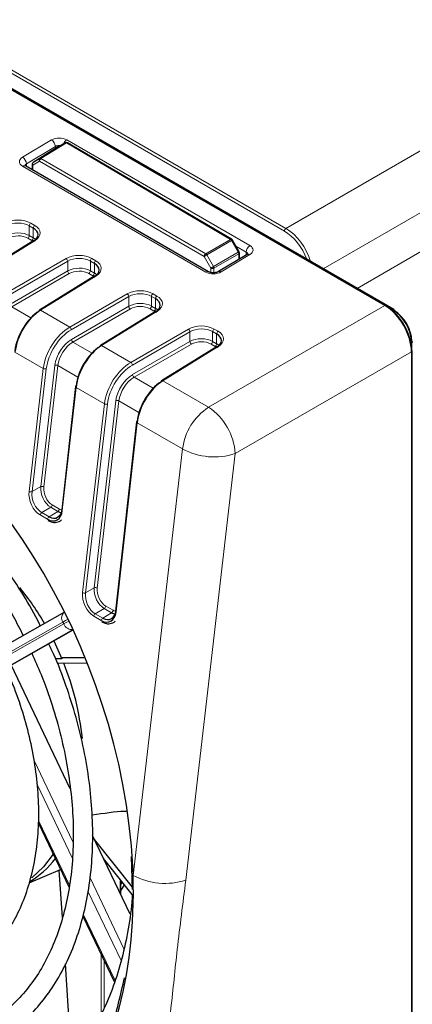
# Paper-space layout 'Blatt2' of a CAD drawing. Header units: millimetres. Extents: x 5 to 418, y 2 to 292.
# Tile 42 of 59: x 147 to 159, y 192 to 222. Entities that reach past the tile are written whole.
import ezdxf

# ---------------------------------------------------------------- set-up
doc = ezdxf.new("R2010")
doc.units = ezdxf.units.MM

psp = doc.layouts.new('Blatt2')

# ---------------------------------------------------------------- linework, layer by layer
at = {"color": 7, "linetype": 'Continuous', "lineweight": 18}
for p, q in [((106.491, 243.835), (155.185, 215.724)), ((155.185, 215.724), (182.67, 231.591)), ((183.495, 230.162), (156.332, 214.482)), ((157.379, 213.877), (182.988, 228.661)), ((155.139, 215.643), (136.747, 226.261)), ((158.234, 213.351), (136.313, 226.005)), ((147.058, 217.92), (147.949, 218.453)), ((147.591, 217.882), (148.376, 218.367)), ((148.41, 218.364), (147.625, 217.879)), ((148.376, 218.367), (148.17, 218.248)), ((153.474, 215.387), (148.41, 218.364)), ((148.42, 218.458), (154.073, 215.195)), ((148.069, 218.253), (147.178, 217.72)), ((148.069, 218.186), (148.069, 218.253)), ((147.178, 217.72), (147.18, 217.631)), ((147.578, 217.797), (147.37, 217.677)), ((147.383, 217.762), (147.591, 217.882)), ((152.66, 214.863), (147.578, 217.797)), ((147.625, 217.879), (152.707, 214.944)), ((152.71, 214.38), (147.058, 217.643)), ((147.37, 217.677), (147.37, 217.522)), ((147.312, 215.889), (147.434, 215.818)), ((147.265, 215.808), (147.265, 215.506)), ((147.387, 215.737), (147.265, 215.808)), ((147.387, 215.436), (147.387, 215.737)), ((147.441, 215.352), (145.725, 214.291)), ((147.341, 215.355), (147.219, 215.425)), ((147.265, 215.506), (147.387, 215.436)), ((152.707, 214.944), (153.474, 215.387)), ((153.507, 215.352), (152.74, 214.909)), ((153.714, 214.99), (153.507, 215.352)), ((152.948, 214.548), (153.714, 214.99)), ((153.957, 214.994), (153.641, 215.177)), ((153.955, 214.905), (153.957, 214.994)), ((146.627, 213.77), (148.403, 214.796)), ((148.45, 214.715), (146.674, 213.689)), ((148.45, 214.415), (148.45, 214.715)), ((149.151, 214.719), (149.151, 214.418)), ((149.273, 214.649), (149.151, 214.719)), ((149.197, 214.8), (149.319, 214.73)), ((152.869, 214.502), (152.66, 214.863)), ((152.74, 214.909), (152.948, 214.548)), ((153.728, 214.944), (152.962, 214.502)), ((154.073, 214.918), (153.181, 214.385)), ((153.728, 214.769), (153.728, 214.944)), ((146.68, 213.393), (148.45, 214.415)), ((149.151, 214.418), (149.273, 214.347)), ((149.273, 214.347), (149.273, 214.649)), ((152.869, 214.365), (152.869, 214.502)), ((152.962, 214.502), (152.962, 214.359)), ((148.497, 214.334), (146.728, 213.311)), ((149.326, 214.263), (147.611, 213.202)), ((149.227, 214.266), (149.105, 214.337)), ((148.512, 212.682), (150.289, 213.708)), ((150.336, 213.626), (148.56, 212.6)), ((150.336, 213.327), (150.336, 213.626)), ((151.037, 213.631), (151.037, 213.329)), ((151.159, 213.56), (151.037, 213.631)), ((151.083, 213.712), (151.205, 213.641)), ((151.159, 213.259), (151.159, 213.56)), ((146.728, 213.311), (147.315, 212.972)), ((147.611, 213.202), (148.512, 212.682)), ((148.566, 212.304), (150.336, 213.327)), ((150.383, 213.245), (148.613, 212.223)), ((151.212, 213.175), (149.497, 212.113)), ((151.112, 213.178), (150.99, 213.248)), ((151.037, 213.329), (151.159, 213.259)), ((152.794, 210.21), (158.234, 213.351)), ((158.474, 213.221), (158.281, 213.333)), ((158.449, 213.206), (158.474, 213.221)), ((150.398, 211.593), (152.174, 212.619)), ((152.968, 212.623), (153.09, 212.553)), ((152.221, 212.537), (150.445, 211.511)), ((152.221, 212.238), (152.221, 212.537)), ((152.922, 212.542), (152.922, 212.241)), ((153.044, 212.472), (152.922, 212.542)), ((153.044, 212.17), (153.044, 212.472)), ((148.613, 212.223), (149.201, 211.883)), ((149.497, 212.113), (150.398, 211.593)), ((150.452, 211.216), (152.221, 212.238)), ((152.268, 212.156), (150.499, 211.134)), ((153.097, 212.086), (151.382, 211.025)), ((152.998, 212.089), (152.876, 212.16)), ((152.922, 212.241), (153.044, 212.17)), ((159.041, 212.181), (159.067, 212.195)), ((159.067, 211.972), (159.067, 212.195)), ((147.697, 211.406), (146.822, 211.911)), ((159.058, 211.922), (153.619, 208.781)), ((159.058, 104.617), (159.058, 211.922)), ((147.258, 207.616), (147.697, 211.406)), ((147.79, 211.398), (147.351, 207.608)), ((147.62, 207.763), (148.053, 211.503)), ((148.146, 211.495), (147.713, 207.754)), ((148.763, 211.138), (148.146, 211.495)), ((150.499, 211.134), (151.087, 210.795)), ((148.708, 210.823), (148.284, 207.024)), ((149.583, 210.318), (148.708, 210.823)), ((151.382, 211.025), (152.794, 210.21)), ((148.908, 204.496), (149.583, 210.318)), ((149.676, 210.309), (149.001, 204.488)), ((149.27, 204.643), (149.939, 210.414)), ((150.032, 210.406), (149.363, 204.635)), ((150.649, 210.05), (150.032, 210.406)), ((150.593, 209.734), (149.942, 203.899)), ((151.992, 208.927), (150.593, 209.734)), ((150.468, 195.775), (151.992, 208.927)), ((153.619, 208.781), (152.095, 195.629)), ((147.351, 207.608), (147.62, 207.763)), ((147.929, 207.125), (147.647, 206.962)), ((148.146, 207), (147.929, 207.125)), ((147.975, 207.198), (148.192, 207.073)), ((147.828, 206.758), (147.601, 206.889)), ((147.647, 206.962), (147.873, 206.831)), ((147.873, 206.831), (148.146, 207)), ((149.001, 204.488), (149.27, 204.643)), ((149.625, 204.079), (149.85, 203.949)), ((149.486, 203.634), (149.252, 203.769)), ((149.58, 204.005), (149.297, 203.842)), ((149.297, 203.842), (149.532, 203.707)), ((149.532, 203.707), (149.804, 203.876)), ((149.804, 203.876), (149.58, 204.005)), ((148.299, 203.588), (142.702, 200.411)), ((142.73, 200.351), (148.328, 203.528)), ((148.328, 203.528), (148.299, 203.588)), ((148.611, 203.355), (143.032, 200.188)), ((143.078, 200.208), (148.614, 203.349)), ((147.413, 199.313), (148.611, 196.807)), ((148.596, 196.293), (147.507, 198.573)), ((147.553, 197.465), (148.507, 195.47)), ((149.14, 195.7), (150.185, 193.514)), ((150.073, 195.588), (150.077, 195.644)), ((150.073, 195.212), (150.073, 195.588)), ((150.1, 193.147), (149.076, 195.289)), ((148.931, 194.582), (149.91, 192.535)), ((149.483, 191.497), (149.483, 193.334)), ((149.577, 193.137), (149.577, 191.698))]:
    psp.add_line(p, q, dxfattribs=at)
at = {"color": 7, "linetype": 'Continuous', "lineweight": 25}
for p, q in [((158.268, 213.354), (136.334, 226.017)), ((158.508, 213.225), (136.342, 226.021)), ((148.377, 218.368), (148.171, 218.249)), ((148.377, 218.368), (148.376, 218.367)), ((153.509, 215.391), (148.444, 218.368)), ((148.17, 218.248), (147.383, 217.762)), ((148.171, 218.249), (148.17, 218.248)), ((152.795, 214.39), (147.143, 217.653)), ((147.351, 217.705), (147.351, 217.533)), ((147.406, 215.354), (145.691, 214.293)), ((153.739, 215.005), (153.533, 215.366)), ((153.99, 214.926), (153.098, 214.393)), ((153.748, 214.782), (153.748, 214.971)), ((149.292, 214.266), (147.577, 213.205)), ((151.178, 213.177), (149.462, 212.116)), ((153.063, 212.089), (151.348, 211.028)), ((159.079, 104.645), (159.079, 211.95)), ((148.688, 210.85), (148.264, 207.051)), ((150.574, 209.761), (149.922, 203.926)), ((148.351, 203.896), (142.757, 200.72)), ((143.095, 200.216), (148.614, 203.348)), ((148.022, 203.012), (148.274, 202.456)), ((148.529, 198.443), (146.703, 202.263)), ((148.274, 202.456), (148.073, 202.453)), ((149.05, 202.32), (148.13, 202.31)), ((148.27, 202.479), (148.981, 202.491)), ((148.983, 202.487), (148.27, 202.479)), ((147.548, 197.384), (148.494, 195.404)), ((150.374, 194.581), (149.215, 197.007)), ((150.449, 195.412), (149.277, 196.877)), ((150.444, 195.185), (149.554, 196.298)), ((150.452, 195.335), (150.416, 196.361)), ((147.26, 195.55), (148.231, 195.953)), ((148.285, 194.475), (148.189, 195.936)), ((150.092, 195.171), (150.092, 195.615)), ((150.092, 195.495), (150.139, 195.567)), ((150.199, 195.491), (150.092, 195.314)), ((148.916, 194.521), (149.892, 192.478)), ((148.512, 191.026), (148.379, 193.043))]:
    psp.add_line(p, q, dxfattribs=at)
at = {"color": 7, "linetype": 'Continuous', "lineweight": 25, "flags": 128}
for points in [[(147.143, 217.653), (147.142, 217.653), (147.141, 217.654)], [(148.003, 196.431), (147.708, 196.04), (147.345, 195.695)]]:
    psp.add_lwpolyline(points, dxfattribs=at)
at = {"color": 7, "linetype": 'Continuous', "lineweight": 18, "flags": 128}
for points in [[(152.74, 214.909), (152.73, 214.903), (152.719, 214.897), (152.708, 214.89), (152.697, 214.884), (152.686, 214.878), (152.676, 214.872), (152.668, 214.867), (152.66, 214.863)], [(152.948, 214.548), (152.938, 214.542), (152.927, 214.536), (152.916, 214.53), (152.905, 214.523), (152.895, 214.517), (152.885, 214.511), (152.876, 214.506), (152.869, 214.502)], [(148.462, 203.678), (148.378, 203.632), (148.299, 203.588)], [(148.328, 203.528), (148.407, 203.572), (148.493, 203.619)], [(149.619, 196.216), (149.609, 196.203), (149.603, 196.195)]]:
    psp.add_lwpolyline(points, dxfattribs=at)
at = {"color": 7, "linetype": 'Continuous', "lineweight": 18}
for centre, radius, start, end in [((147.809, 218.233), 0.261, 4.2789, 57.492), ((148.562, 218.243), 0.257, 123.3447, 158.882), ((148.39, 218.336), 0.0344, 55.3039, 114.1738), ((148.43, 218.337), 0.0338, 64.8383, 126.7943), ((146.918, 217.7), 0.261, 4.2789, 57.492), ((147.421, 217.713), 0.0619, 127.9363, 214.9761), ((147.629, 217.833), 0.0619, 127.9363, 214.9761), ((147.681, 217.793), 0.103, 123.2285, 177.3387), ((147.605, 217.85), 0.0344, 55.3039, 114.1738), ((147.109, 217.573), 0.0867, 68.8603, 126.3191), ((147.383, 217.707), 0.032, 184.1293, 247.1908), ((147.368, 215.803), 0.103, 123.2422, 177.3468), ((147.49, 215.732), 0.103, 123.2422, 177.3468), ((155.242, 215.638), 0.103, 123.2297, 177.3477), ((147.163, 215.511), 0.103, 303.2422, 357.3468), ((147.285, 215.441), 0.103, 303.2422, 357.3468), ((147.421, 215.326), 0.0325, 53.4824, 117.3347), ((153.494, 215.36), 0.0338, 64.8383, 126.7943), ((153.42, 215.304), 0.099, 28.856, 57.1252), ((154.292, 213.985), 1.576, 118.7846, 119.8583), ((154.498, 213.623), 1.576, 118.7846, 119.8583), ((153.629, 214.939), 0.099, 2.8712, 31.1537), ((154.214, 214.979), 0.257, 123.2906, 176.7209), ((148.345, 214.708), 0.106, 3.5432, 56.4801), ((149.254, 214.714), 0.103, 123.2422, 177.3468), ((149.376, 214.644), 0.103, 123.2422, 177.3468), ((152.763, 214.858), 0.103, 123.2285, 177.3387), ((152.653, 214.861), 0.099, 28.856, 57.1252), ((153.715, 214.975), 0.0334, 292.7039, 354.6426), ((154.025, 214.855), 0.0792, 52.4288, 116.3159), ((148.556, 214.422), 0.106, 183.5432, 236.4801), ((149.048, 214.423), 0.103, 303.2422, 357.3468), ((152.761, 214.313), 0.084, 66.3589, 127.1853), ((152.916, 214.593), 0.103, 242.6565, 296.7662), ((152.863, 214.497), 0.099, 2.8712, 31.1537), ((153.133, 214.322), 0.0794, 52.4743, 115.8888), ((149.17, 214.352), 0.103, 303.2422, 357.3468), ((149.307, 214.237), 0.0325, 53.4824, 117.3347), ((150.23, 213.619), 0.106, 3.5432, 56.4801), ((151.139, 213.626), 0.103, 123.2422, 177.3468), ((151.261, 213.555), 0.103, 123.2422, 177.3468), ((147.592, 213.176), 0.0325, 53.4824, 117.3347), ((150.441, 213.333), 0.106, 183.5432, 236.4801), ((150.934, 213.334), 0.103, 303.2422, 357.3468), ((151.056, 213.264), 0.103, 303.2422, 357.3468), ((151.192, 213.149), 0.0325, 53.4824, 117.3347), ((158.254, 213.325), 0.0324, 64.3372, 128.3331), ((158.494, 213.196), 0.0324, 64.3372, 128.3331), ((148.454, 212.593), 0.106, 3.5432, 56.4801), ((152.116, 212.531), 0.106, 3.5432, 56.4801), ((153.025, 212.537), 0.103, 123.2422, 177.3468), ((153.147, 212.467), 0.103, 123.2422, 177.3468), ((148.672, 212.311), 0.106, 183.5432, 236.4801), ((149.477, 212.087), 0.0325, 53.4824, 117.3347), ((152.327, 212.245), 0.106, 183.5432, 236.4801), ((152.82, 212.245), 0.103, 303.2422, 357.3468), ((152.942, 212.175), 0.103, 303.2422, 357.3468), ((153.078, 212.06), 0.0325, 53.4824, 117.3347), ((159.046, 211.952), 0.0324, 291.662, 355.6627), ((159.055, 212.225), 0.0324, 291.6583, 355.6617), ((147.753, 211.51), 0.118, 241.5664, 288.2185), ((148.09, 211.391), 0.118, 61.5664, 108.2185), ((150.34, 211.505), 0.106, 3.5432, 56.4801), ((150.557, 211.222), 0.106, 183.5432, 236.4801), ((151.363, 210.999), 0.0325, 53.4824, 117.3347), ((148.719, 210.851), 0.0307, 183.4448, 248.9082), ((149.639, 210.421), 0.118, 241.5664, 288.2185), ((149.975, 210.302), 0.118, 61.5664, 108.2185), ((153.803, 208.687), 1.827, 123.525, 172.4415), ((151.771, 208.667), 1.851, 3.5413, 56.4629), ((150.604, 209.763), 0.0307, 183.4448, 248.9082), ((152.974, 210.741), 2.063, 241.565, 288.2091), ((147.657, 207.651), 0.118, 61.5664, 108.2185), ((147.314, 207.719), 0.118, 241.5664, 288.2185), ((147.872, 207.212), 0.104, 303.5123, 352.4427), ((147.705, 206.875), 0.104, 123.5123, 172.4427), ((147.931, 206.744), 0.104, 123.5123, 172.4427), ((148.088, 207.087), 0.104, 303.5123, 352.4427), ((148.964, 204.6), 0.118, 241.5664, 288.2185), ((149.307, 204.531), 0.118, 61.5664, 108.2185), ((149.522, 204.092), 0.104, 303.5123, 352.4427), ((148.495, 203.713), 0.232, 127.2474, 212.5592), ((149.355, 203.755), 0.104, 123.5123, 172.4427), ((149.747, 203.963), 0.104, 303.5123, 352.4427), ((148.575, 203.619), 0.263, 200.2804, 277.5343), ((149.589, 203.62), 0.104, 123.5123, 172.4427), ((150.06, 195.617), 0.032, 292.7787, 355.8608), ((151.45, 197.589), 2.063, 241.565, 288.2091)]:
    psp.add_arc(centre, radius, start, end, dxfattribs=at)
at = {"color": 7, "linetype": 'Continuous', "lineweight": 25}
for centre, radius, start, end in [((148.411, 218.31), 0.0667, 59.5527, 119.9749), ((147.417, 217.705), 0.0667, 121.7292, 180), ((153.475, 215.333), 0.0667, 29.7113, 59.5527), ((153.681, 214.971), 0.0667, 0, 29.7113), ((147.597, 213.178), 0.0329, 127.0519, 186.4224), ((158.248, 213.327), 0.0335, 354.3165, 54.3713), ((157.78, 212.137), 1.288, 2.6055, 57.3945), ((158.489, 213.198), 0.0335, 354.3165, 54.3713), ((157.884, 212.196), 1.185, 2.6055, 57.3945), ((159.054, 212.22), 0.0335, 5.6323, 65.6879), ((149.482, 212.09), 0.0329, 127.0519, 186.4224), ((159.045, 211.946), 0.0335, 5.6325, 65.6876), ((148.714, 210.844), 0.0262, 106.0768, 167.0913), ((151.368, 211.001), 0.0329, 127.0519, 186.4224), ((150.599, 209.755), 0.0262, 106.0768, 167.0913), ((148.295, 207.052), 0.0307, 183.4448, 248.9082), ((140.389, 199.29), 8.491, 30.09, 39.1238), ((149.953, 203.928), 0.0307, 183.4448, 248.9082), ((140.236, 199.092), 8.713, 5.975, 21.7172), ((145.832, 198.002), 2.817, 300.7063, 322.6082)]:
    psp.add_arc(centre, radius, start, end, dxfattribs=at)
at = {"color": 7, "linetype": 'Continuous', "lineweight": 18}
for centre, major_axis, ratio, start_param, end_param in [((148.185, 218.317), (0.333, 0.005), 0.587831, 0.776152, 2.346644), ((148.187, 218.182), (0.167, 0.006), 0.618458, 1.289581, 2.335079), ((147.294, 217.784), (0.333, 0.005), 0.58748, 2.347599, 3.91809), ((147.296, 217.649), (0.167, 0), 0.597666, 2.356933, 3.154135), ((146.911, 215.649), (0.567, 0.009), 0.587473, 0.776176, 2.329519), ((146.912, 215.595), (0.5, 0.009), 0.588816, 0.774897, 2.32824), ((146.912, 215.296), (0.5, 0.007), 0.586126, 0.777443, 2.330786), ((147.033, 215.579), (0.567, 0.009), 0.587473, 5.506018, 7.059361), ((155.139, 214.745), (-0.55, 0.953), 0.577557, 4.420151, 5.497716), ((155.186, 214.772), (-0.583, 1.01), 0.576386, 4.328228, 5.497716), ((146.913, 215.242), (0.433, 0.007), 0.587473, 0.776176, 2.329519), ((153.839, 214.919), (0.167, 0.011), 0.595357, 6.213133, 7.029934), ((153.837, 215.054), (0.334, 0.005), 0.587108, 5.488255, 7.058746), ((148.797, 214.561), (0.567, 0.009), 0.587473, 0.776176, 2.329519), ((148.797, 214.507), (0.5, 0.009), 0.588816, 0.774897, 2.32824), ((148.919, 214.49), (0.567, 0.009), 0.587473, 5.506018, 7.059361), ((148.797, 214.207), (0.5, 0.007), 0.586126, 0.777443, 2.330786), ((148.798, 214.153), (0.433, 0.007), 0.587473, 0.776176, 2.329519), ((152.946, 214.521), (0.333, 0.005), 0.587472, 3.918085, 5.488576), ((150.682, 213.472), (0.567, 0.009), 0.587473, 0.776176, 2.329519), ((150.683, 213.418), (0.5, 0.009), 0.588816, 0.774897, 2.32824), ((150.804, 213.402), (0.567, 0.009), 0.587473, 5.506018, 7.059361), ((150.683, 213.119), (0.5, 0.007), 0.586126, 0.777443, 2.330786), ((150.684, 213.065), (0.433, 0.007), 0.587473, 0.776176, 2.329519), ((148.527, 211.737), (0.598, 1.002), 0.586803, 0.811623, 2.22499), ((148.574, 211.71), (0.565, 0.944), 0.587369, 0.812156, 2.225524), ((152.568, 212.384), (0.567, 0.009), 0.587473, 0.776176, 2.329519), ((152.569, 212.33), (0.5, 0.009), 0.588816, 0.774897, 2.32824), ((152.69, 212.313), (0.567, 0.009), 0.587473, 5.506018, 7.059361), ((148.575, 211.711), (0.376, 0.629), 0.587369, 0.812156, 2.225524), ((152.569, 212.03), (0.5, 0.007), 0.586126, 0.777443, 2.330786), ((152.569, 211.976), (0.433, 0.007), 0.587473, 0.776176, 2.329519), ((148.622, 211.683), (0.343, 0.572), 0.588357, 0.813094, 2.226462), ((150.413, 210.649), (0.598, 1.002), 0.586803, 0.811623, 2.22499), ((150.459, 210.621), (0.565, 0.944), 0.587369, 0.812156, 2.225524), ((150.461, 210.622), (0.376, 0.629), 0.587369, 0.812156, 2.225524), ((150.507, 210.595), (0.343, 0.572), 0.588357, 0.813094, 2.226462), ((147.972, 207.558), (-0.196, 0.462), 0.640933, 0.863979, 2.434471), ((148.019, 207.578), (-0.161, 0.405), 0.652481, 0.880233, 2.450725), ((147.659, 207.385), (-0.211, 0.53), 0.652481, 0.880233, 2.450725), ((147.705, 207.404), (-0.175, 0.472), 0.663541, 0.897771, 2.468263), ((148.234, 207.453), (-0.162, 0.406), 0.648949, 2.452196, 2.730228), ((149.309, 204.265), (-0.211, 0.53), 0.652481, 0.880233, 2.450725), ((149.356, 204.284), (-0.175, 0.472), 0.663541, 0.897771, 2.468263), ((149.623, 204.438), (-0.196, 0.462), 0.640933, 0.863979, 2.434471), ((149.67, 204.458), (-0.161, 0.405), 0.652481, 0.880233, 2.450725), ((149.893, 204.329), (-0.162, 0.406), 0.648949, 2.452196, 2.730228), ((140.804, 199.07), (-5.084, 12.639), 0.65101, 4.201286, 4.222886)]:
    psp.add_ellipse(centre, major_axis=major_axis, ratio=ratio, start_param=start_param, end_param=end_param, dxfattribs=at)
at = {"color": 7, "linetype": 'Continuous', "lineweight": 25}
for centre, major_axis, ratio, start_param, end_param in [((147.034, 215.525), (0.5, 0.009), 0.588816, 5.504739, 7.058082), ((147.034, 215.226), (0.5, 0.007), 0.586126, 0.528925, 0.777443), ((148.919, 214.436), (0.5, 0.009), 0.588816, 5.504739, 7.058082), ((148.919, 214.137), (0.5, 0.007), 0.586126, 0.528925, 0.777443), ((150.805, 213.348), (0.5, 0.009), 0.588816, 5.504739, 7.058082), ((147.578, 212.285), (0.536, 0.961), 0.567218, 0.794692, 2.20806), ((147.625, 212.258), (0.569, 1.019), 0.567804, 0.795158, 2.208525), ((150.805, 213.048), (0.5, 0.007), 0.586126, 0.528925, 0.777443), ((158.234, 212.399), (-0.583, 1.01), 0.576371, 3.927229, 5.49771), ((158.281, 212.426), (-0.55, 0.953), 0.577564, 3.927231, 5.497712), ((152.691, 212.259), (0.5, 0.009), 0.588816, 5.504739, 7.058082), ((149.463, 211.196), (0.536, 0.961), 0.567218, 0.794692, 2.20806), ((149.511, 211.17), (0.569, 1.019), 0.567804, 0.795158, 2.208525), ((152.691, 211.96), (0.5, 0.007), 0.586126, 0.528925, 0.777443), ((141.397, 199.393), (-5.017, 12.472), 0.65101, 0.077873, 3.215651), ((140.804, 199.07), (-5.084, 12.639), 0.65101, 4.222886, 5.739269), ((151.349, 210.108), (0.536, 0.961), 0.567218, 0.794692, 2.20806), ((151.397, 210.081), (0.569, 1.019), 0.567804, 0.795158, 2.208525), ((147.883, 207.255), (-0.212, 0.531), 0.648949, 2.452196, 4.022688), ((147.93, 207.275), (-0.175, 0.474), 0.656308, 2.471353, 4.041844), ((148.187, 207.434), (-0.199, 0.462), 0.640983, 2.433964, 2.739422), ((149.541, 204.131), (-0.212, 0.531), 0.648949, 2.452196, 4.022688), ((149.588, 204.15), (-0.175, 0.474), 0.656308, 2.471353, 4.041844), ((149.846, 204.31), (-0.199, 0.462), 0.640983, 2.433964, 2.739422), ((144.331, 200.831), (0.024, 6.277), 0.649735, 4.976639, 4.980441), ((140.804, 199.07), (-5.084, 12.639), 0.65101, 3.83229, 4.201286)]:
    psp.add_ellipse(centre, major_axis=major_axis, ratio=ratio, start_param=start_param, end_param=end_param, dxfattribs=at)
for points, knots in [([(147.143, 217.653), (147.136, 217.658), (147.124, 217.666), (147.125, 217.666), (147.125, 217.666)], [0, 0, 0, 0, 0.5936558, 1, 1, 1, 1]), ([(154.01, 214.941), (154.011, 214.942), (154.012, 214.946), (154.006, 214.936), (153.994, 214.928), (153.99, 214.926)], [0, 0, 0, 0, 0.093351, 0.692666, 1, 1, 1, 1]), ([(153.098, 214.393), (153.087, 214.387), (153.064, 214.376), (153.01, 214.361), (152.945, 214.355), (152.881, 214.36), (152.827, 214.374), (152.805, 214.385), (152.795, 214.39)], [0, 0, 0, 0, 0.155842, 0.320249, 0.499357, 0.686668, 0.853525, 1, 1, 1, 1]), ([(147.604, 203.472), (147.596, 203.489), (147.442, 203.817), (147.086, 204.423), (146.537, 205.275), (145.934, 206.068), (145.29, 206.796), (144.61, 207.452), (143.9, 208.03), (143.169, 208.521), (142.423, 208.922), (141.67, 209.227), (140.919, 209.432), (140.177, 209.536), (139.454, 209.536), (138.756, 209.436), (138.098, 209.227), (137.651, 209.035), (137.441, 208.889), (137.42, 208.874)], [0, 0, 0, 0, 0.0035901, 0.0697492, 0.1359252, 0.2021259, 0.2683579, 0.3346253, 0.400927, 0.4672547, 0.5335793, 0.5998547, 0.6660158, 0.7319814, 0.7976732, 0.8630481, 0.9281322, 0.9930326, 1, 1, 1, 1]), ([(137.682, 208.328), (137.713, 208.35), (137.92, 208.498), (138.348, 208.68), (138.961, 208.866), (139.612, 208.944), (140.288, 208.924), (140.982, 208.802), (141.686, 208.583), (142.392, 208.268), (143.093, 207.86), (143.781, 207.364), (144.449, 206.786), (145.089, 206.13), (145.695, 205.405), (146.257, 204.617), (146.723, 203.87), (146.975, 203.373), (147.077, 203.172)], [0, 0, 0, 0, 0.012152, 0.080248, 0.14862, 0.216957, 0.285002, 0.352661, 0.419971, 0.487026, 0.553923, 0.62074, 0.68753, 0.754315, 0.821114, 0.887933, 0.954773, 1, 1, 1, 1]), ([(147.841, 206.72), (147.875, 206.703), (147.962, 206.66), (148.107, 206.656), (148.222, 206.691), (148.258, 206.74), (148.26, 206.743)], [0, 0, 0, 0, 0.234344, 0.593789, 0.976248, 1, 1, 1, 1]), ([(149.499, 203.595), (149.534, 203.578), (149.621, 203.535), (149.766, 203.531), (149.88, 203.566), (149.916, 203.616), (149.918, 203.619)], [0, 0, 0, 0, 0.234344, 0.593789, 0.976248, 1, 1, 1, 1]), ([(146.14, 190.63), (146.146, 190.633), (146.362, 190.726), (146.749, 190.998), (147.288, 191.448), (147.766, 191.996), (148.185, 192.623), (148.538, 193.325), (148.822, 194.096), (149.034, 194.927), (149.171, 195.81), (149.232, 196.734), (149.216, 197.689), (149.125, 198.667), (148.958, 199.657), (148.719, 200.648), (148.406, 201.629), (148.119, 202.391), (147.916, 202.811), (147.863, 202.922)], [0, 0, 0, 0, 0.00177, 0.065819, 0.129913, 0.1942, 0.258762, 0.323603, 0.388676, 0.453911, 0.519242, 0.584616, 0.649996, 0.715364, 0.780715, 0.846049, 0.911371, 0.976688, 1, 1, 1, 1]), ([(147.34, 202.625), (147.439, 202.408), (147.675, 201.886), (147.976, 201.03), (148.249, 200.075), (148.449, 199.117), (148.578, 198.167), (148.633, 197.235), (148.613, 196.333), (148.521, 195.47), (148.356, 194.657), (148.122, 193.901), (147.821, 193.21), (147.457, 192.593), (147.035, 192.052), (146.554, 191.603), (146.166, 191.312), (145.926, 191.202), (145.877, 191.18)], [0, 0, 0, 0, 0.0477449, 0.1145283, 0.1813007, 0.2480523, 0.3147747, 0.3814614, 0.4481092, 0.5147207, 0.581308, 0.647891, 0.7145077, 0.7812248, 0.8481365, 0.9153531, 0.9829654, 1, 1, 1, 1]), ([(145.136, 192.731), (145.136, 192.732), (145.324, 192.807), (145.661, 193.047), (146.132, 193.451), (146.54, 193.952), (146.888, 194.53), (147.167, 195.18), (147.375, 195.893), (147.509, 196.661), (147.567, 197.471), (147.548, 198.313), (147.452, 199.175), (147.283, 200.046), (147.038, 200.912), (146.787, 201.625), (146.596, 202.033), (146.533, 202.167)], [0, 0, 0, 0, 0.000252, 0.073012, 0.145814, 0.218927, 0.292492, 0.366504, 0.440858, 0.515424, 0.590091, 0.664781, 0.739453, 0.814098, 0.888719, 0.963328, 1, 1, 1, 1]), ([(149.205, 197.637), (149.56, 197.694), (149.944, 197.756), (150.249, 197.754), (150.272, 197.754)], [0, 0, 0, 0, 0.925951, 1, 1, 1, 1]), ([(150.444, 195.185), (150.443, 195.152), (150.425, 194.785), (150.323, 194.119), (150.133, 193.202), (149.866, 192.347), (149.533, 191.555), (149.135, 190.836), (148.677, 190.193), (148.16, 189.634), (147.606, 189.165), (147.202, 188.93), (147.007, 188.817)], [0, 0, 0, 0, 0.01065, 0.120965, 0.23126, 0.341555, 0.451895, 0.562348, 0.673008, 0.783983, 0.895376, 1, 1, 1, 1]), ([(141.521, 186.551), (141.6, 186.527), (141.996, 186.408), (142.912, 186.214), (144.252, 186.166), (145.698, 186.473), (147.022, 187.136), (148.168, 188.126), (149.116, 189.442), (149.822, 190.937), (150.082, 192.089), (150.201, 192.618)], [0, 0, 0, 0, 0.0194628, 0.0974063, 0.2265166, 0.3593636, 0.4884659, 0.6212316, 0.7517756, 0.8860396, 1, 1, 1, 1])]:
    psp.add_open_spline(points, degree=3, knots=knots, dxfattribs=at)
at = {"color": 7, "linetype": 'Continuous', "lineweight": 18}
psp.add_open_spline([(152.095, 195.629), (152.003, 194.915), (151.833, 193.587), (151.689, 192.15), (151.606, 191.416), (151.592, 191.291)], degree=3, knots=[0, 0, 0, 0, 0.491344, 0.913556, 1, 1, 1, 1], dxfattribs=at)

doc.saveas('drawing.dxf')
